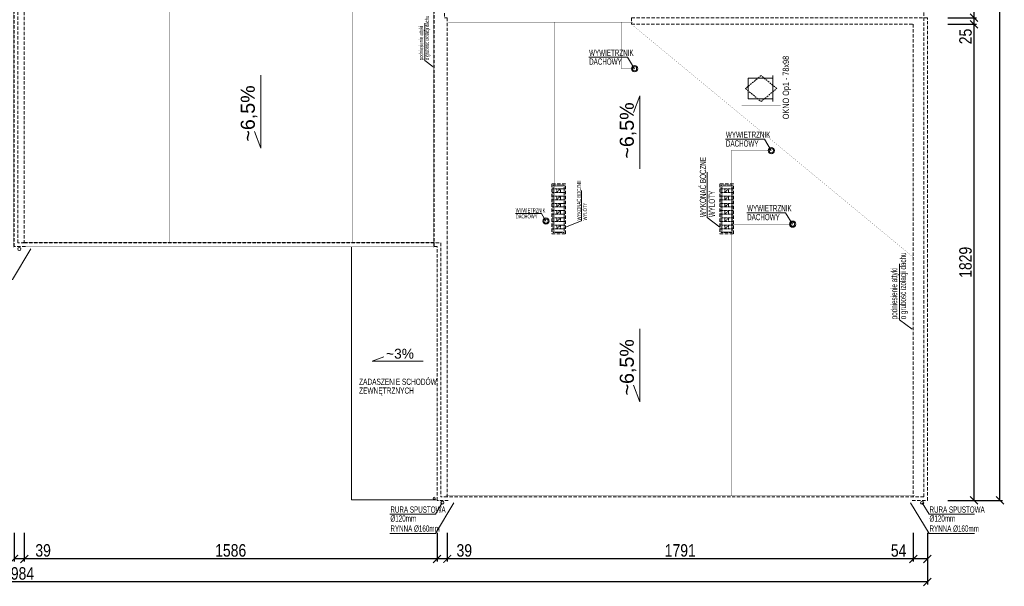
# Model space of a CAD drawing. Header units: millimetres. Extents: x 18880 to 99371, y -5529 to 27899.
# Tile 150 of 158: x 61355 to 65139, y 15132 to 17309. Entities that reach past the tile are written whole.
import ezdxf

# ---------------------------------------------------------------- set-up
doc = ezdxf.new("R2010")
doc.units = ezdxf.units.MM
doc.linetypes.add('DASHED', pattern=[19.05, 12.7, -6.35])
for name, color, linetype, lineweight in [('AA_HATCH', 252, 'Continuous', 0), ('AA_OPIS', 2, 'Continuous', 0), ('AA_WIDOK', 254, 'Continuous', 0), ('AP wymiary', 40, 'Continuous', 0)]:
    doc.layers.add(name, color=color, linetype=linetype, lineweight=lineweight)
doc.styles.add('ARIAL', font='arial.ttf')
doc.styles.add('DIM07', font='romans.shx', dxfattribs={"width": 0.7})
doc.styles.add('Dimensions', font='arial.ttf', dxfattribs={"width": 0.8})
doc.dimstyles.new('arch100', dxfattribs={"dimscale": 2, "dimtxt": 24, "dimasz": 15, "dimexe": 5, "dimexo": 20, "dimgap": 4, "dimtad": 1, "dimdec": 1, "dimrnd": 0.5, "dimdsep": 46, "dimtxsty": 'Dimensions', "dimblk": 'ARCHTICK', "dimcen": 2.5, "dimazin": 0, "dimtfac": 1, "dimtdec": 1, "dimtmove": 1, "dimatfit": 3, "dimldrblk": 'NONE', "dimfxl": 50, "dimfxlon": 1, "dimarcsym": 0})

# ---------------------------------------------------------------- blocks, each defined once
blk = doc.blocks.new('Op1')
at = {"layer": 'AA_OPIS', "linetype": 'DASHED', "ltscale": 0.5}
blk.add_lwpolyline([(65, 135), (15, 75), (65, 15), (115, 75), (65, 135)], dxfattribs=at)
at = {"layer": 'AA_WIDOK', "const_width": 0.3}
blk.add_lwpolyline([(0, 0), (130, 0), (130, 150), (0, 150)], close=True, dxfattribs=at)
blk.add_lwpolyline([(15, 15), (115, 15), (115, 135), (15, 135), (15, 15)], dxfattribs=at)
at = {"layer": 'AA_WIDOK'}
for points in [[(105, 125), (25, 125)], [(25, 125), (25, 30)], [(105, 30), (105, 125)], [(15, 30), (115, 30)]]:
    blk.add_lwpolyline(points, dxfattribs=at)
at = {"layer": 'AA_OPIS', "insert": (68.9, -8.3), "char_height": 24, "width": 450, "attachment_point": 2, "style": 'ARIAL'}
blk.add_mtext('{\\W0.8;OKNO Op1 - 78x98}', dxfattribs=at)
blk = doc.blocks.new('_ARCHTICK')
at = {"color": 0, "linetype": 'ByBlock', "ltscale": 0.1, "const_width": 0.15}
blk.add_lwpolyline([(-0.5, -0.5), (0.5, 0.5)], dxfattribs=at)
blk = doc.blocks.new('*D435')
at = {"layer": 'AP wymiary', "color": 0, "lineweight": -2, "transparency": 16777216}
for p, q in [((64789, 15337.4), (64789, 15227.4)), ((64843, 15337.4), (64843, 15227.4)), ((64843, 15237.4), (64789, 15237.4))]:
    blk.add_line(p, q, dxfattribs=at)
at = {"layer": 'Defpoints', "color": 0, "transparency": 16777216}
for p in [(64789, 15489.5), (64843, 15489.5), (64789, 15237.4)]:
    blk.add_point(p, dxfattribs=at)
at = {"layer": 'AP wymiary', "color": 0, "lineweight": -2, "transparency": 16777216, "xscale": 30, "yscale": 30, "zscale": 30, "rotation": 180}
blk.add_blockref('_ARCHTICK', (64789, 15237.4), dxfattribs=at)
at = {"layer": 'AP wymiary', "color": 0, "lineweight": -2, "transparency": 16777216, "xscale": 30, "yscale": 30, "zscale": 30}
blk.add_blockref('_ARCHTICK', (64843, 15237.4), dxfattribs=at)
at = {"layer": 'AP wymiary', "color": 0, "transparency": 16777216, "insert": (64732.7, 15269.8), "char_height": 48, "attachment_point": 5, "style": 'Dimensions'}
blk.add_mtext('54', dxfattribs=at)
blk = doc.blocks.new('_None')
blk = doc.blocks.new('*D436')
at = {"layer": 'AP wymiary', "color": 0, "lineweight": -2, "transparency": 16777216}
for p, q in [((62998, 15337.4), (62998, 15227.4)), ((64789, 15337.4), (64789, 15227.4)), ((64789, 15237.4), (62998, 15237.4))]:
    blk.add_line(p, q, dxfattribs=at)
at = {"layer": 'Defpoints', "color": 0, "transparency": 16777216}
for p in [(62998, 15476.5), (64789, 15489.5), (62998, 15237.4)]:
    blk.add_point(p, dxfattribs=at)
at = {"layer": 'AP wymiary', "color": 0, "lineweight": -2, "transparency": 16777216, "xscale": 30, "yscale": 30, "zscale": 30, "rotation": 180}
blk.add_blockref('_ARCHTICK', (62998, 15237.4), dxfattribs=at)
at = {"layer": 'AP wymiary', "color": 0, "lineweight": -2, "transparency": 16777216, "xscale": 30, "yscale": 30, "zscale": 30}
blk.add_blockref('_ARCHTICK', (64789, 15237.4), dxfattribs=at)
at = {"layer": 'AP wymiary', "color": 0, "transparency": 16777216, "insert": (63893.5, 15269.9), "char_height": 48, "attachment_point": 5, "style": 'Dimensions'}
blk.add_mtext('1791', dxfattribs=at)
blk = doc.blocks.new('*D437')
at = {"layer": 'AP wymiary', "color": 0, "lineweight": -2, "transparency": 16777216}
for p, q in [((62959, 15337.4), (62959, 15227.4)), ((62998, 15337.4), (62998, 15227.4)), ((62998, 15237.4), (62959, 15237.4)), ((63099.2, 15237.4), (62998, 15237.4))]:
    blk.add_line(p, q, dxfattribs=at)
at = {"layer": 'Defpoints', "color": 0, "transparency": 16777216}
for p in [(62959, 15477.7), (62998, 15476.5), (62959, 15237.4)]:
    blk.add_point(p, dxfattribs=at)
at = {"layer": 'AP wymiary', "color": 0, "lineweight": -2, "transparency": 16777216, "xscale": 30, "yscale": 30, "zscale": 30, "rotation": 180}
blk.add_blockref('_ARCHTICK', (62959, 15237.4), dxfattribs=at)
at = {"layer": 'AP wymiary', "color": 0, "lineweight": -2, "transparency": 16777216, "xscale": 30, "yscale": 30, "zscale": 30}
blk.add_blockref('_ARCHTICK', (62998, 15237.4), dxfattribs=at)
at = {"layer": 'AP wymiary', "color": 0, "transparency": 16777216, "insert": (63063.7, 15269.9), "char_height": 48, "attachment_point": 5, "style": 'Dimensions'}
blk.add_mtext('39', dxfattribs=at)
blk = doc.blocks.new('*D438')
at = {"layer": 'AP wymiary', "color": 0, "lineweight": -2, "transparency": 16777216}
for p, q in [((61373, 15337.4), (61373, 15227.4)), ((62959, 15337.4), (62959, 15227.4)), ((62959, 15237.4), (61373, 15237.4))]:
    blk.add_line(p, q, dxfattribs=at)
at = {"layer": 'Defpoints', "color": 0, "transparency": 16777216}
for p in [(61373, 16451.5), (62959, 15477.7), (61373, 15237.4)]:
    blk.add_point(p, dxfattribs=at)
at = {"layer": 'AP wymiary', "color": 0, "lineweight": -2, "transparency": 16777216, "xscale": 30, "yscale": 30, "zscale": 30, "rotation": 180}
blk.add_blockref('_ARCHTICK', (61373, 15237.4), dxfattribs=at)
at = {"layer": 'AP wymiary', "color": 0, "lineweight": -2, "transparency": 16777216, "xscale": 30, "yscale": 30, "zscale": 30}
blk.add_blockref('_ARCHTICK', (62959, 15237.4), dxfattribs=at)
at = {"layer": 'AP wymiary', "color": 0, "transparency": 16777216, "insert": (62166, 15269.9), "char_height": 48, "attachment_point": 5, "style": 'Dimensions'}
blk.add_mtext('1586', dxfattribs=at)
blk = doc.blocks.new('*D439')
at = {"layer": 'AP wymiary', "color": 0, "lineweight": -2, "transparency": 16777216}
for p, q in [((61334, 15337.4), (61334, 15227.4)), ((61373, 15337.4), (61373, 15227.4)), ((61373, 15237.4), (61334, 15237.4)), ((61480.8, 15237.4), (61373, 15237.4))]:
    blk.add_line(p, q, dxfattribs=at)
at = {"layer": 'Defpoints', "color": 0, "transparency": 16777216}
for p in [(61334, 16437.5), (61373, 16451.5), (61334, 15237.4)]:
    blk.add_point(p, dxfattribs=at)
at = {"layer": 'AP wymiary', "color": 0, "lineweight": -2, "transparency": 16777216, "xscale": 30, "yscale": 30, "zscale": 30, "rotation": 180}
blk.add_blockref('_ARCHTICK', (61334, 15237.4), dxfattribs=at)
at = {"layer": 'AP wymiary', "color": 0, "lineweight": -2, "transparency": 16777216, "xscale": 30, "yscale": 30, "zscale": 30}
blk.add_blockref('_ARCHTICK', (61373, 15237.4), dxfattribs=at)
at = {"layer": 'AP wymiary', "color": 0, "transparency": 16777216, "insert": (61445.3, 15269.9), "char_height": 48, "attachment_point": 5, "style": 'Dimensions'}
blk.add_mtext('39', dxfattribs=at)
blk = doc.blocks.new('*D444')
at = {"layer": 'AP wymiary', "color": 0, "lineweight": -2, "transparency": 16777216}
for p, q in [((57859, 15249), (57859, 15139)), ((64843, 15249), (64843, 15139)), ((64843, 15149), (57859, 15149))]:
    blk.add_line(p, q, dxfattribs=at)
at = {"layer": 'Defpoints', "color": 0, "transparency": 16777216}
for p in [(57859, 15293), (64843, 15293), (57859, 15149)]:
    blk.add_point(p, dxfattribs=at)
at = {"layer": 'AP wymiary', "color": 0, "lineweight": -2, "transparency": 16777216, "xscale": 30, "yscale": 30, "zscale": 30, "rotation": 180}
blk.add_blockref('_ARCHTICK', (57859, 15149), dxfattribs=at)
at = {"layer": 'AP wymiary', "color": 0, "lineweight": -2, "transparency": 16777216, "xscale": 30, "yscale": 30, "zscale": 30}
blk.add_blockref('_ARCHTICK', (64843, 15149), dxfattribs=at)
at = {"layer": 'AP wymiary', "color": 0, "transparency": 16777216, "insert": (61351, 15181.5), "char_height": 48, "attachment_point": 5, "style": 'Dimensions'}
blk.add_mtext('6984', dxfattribs=at)
blk = doc.blocks.new('*D445')
at = {"layer": 'AP wymiary', "color": 0, "lineweight": -2, "transparency": 16777216}
for p, q in [((64922.3, 17291.5), (65032.3, 17291.5)), ((65022.3, 15462.5), (65022.3, 17291.5)), ((64922.3, 15462.5), (65032.3, 15462.5))]:
    blk.add_line(p, q, dxfattribs=at)
at = {"layer": 'Defpoints', "color": 0, "transparency": 16777216}
for p in [(64789, 17291.5), (65022.3, 17291.5), (64843, 15462.5)]:
    blk.add_point(p, dxfattribs=at)
at = {"layer": 'AP wymiary', "color": 0, "lineweight": -2, "transparency": 16777216, "xscale": 30, "yscale": 30, "zscale": 30}
for p, rotation in [((65022.3, 17291.5), 90), ((65022.3, 15462.5), 270)]:
    blk.add_blockref('_ARCHTICK', p, dxfattribs=dict(at, rotation=rotation))
at = {"layer": 'AP wymiary', "color": 0, "transparency": 16777216, "insert": (64989.8, 16377), "char_height": 48, "attachment_point": 5, "rotation": 90, "style": 'Dimensions'}
blk.add_mtext('1829', dxfattribs=at)
blk = doc.blocks.new('*D446')
at = {"layer": 'AP wymiary', "color": 0, "lineweight": -2, "transparency": 16777216}
for p, q in [((64922.3, 17316.5), (65032.3, 17316.5)), ((64922.3, 17291.5), (65032.3, 17291.5)), ((65022.3, 17291.5), (65022.3, 17316.5))]:
    blk.add_line(p, q, dxfattribs=at)
at = {"layer": 'Defpoints', "color": 0, "transparency": 16777216}
for p in [(64789, 17291.5), (64802.5, 17316.5), (65022.3, 17316.5)]:
    blk.add_point(p, dxfattribs=at)
at = {"layer": 'AP wymiary', "color": 0, "lineweight": -2, "transparency": 16777216, "xscale": 30, "yscale": 30, "zscale": 30}
for p, rotation in [((65022.3, 17316.5), 90), ((65022.3, 17291.5), 270)]:
    blk.add_blockref('_ARCHTICK', p, dxfattribs=dict(at, rotation=rotation))
at = {"layer": 'AP wymiary', "color": 0, "transparency": 16777216, "insert": (64989.8, 17244.6), "char_height": 48, "attachment_point": 5, "rotation": 90, "style": 'Dimensions'}
blk.add_mtext('25', dxfattribs=at)
blk = doc.blocks.new('*D447')
at = {"layer": 'AP wymiary', "color": 0, "lineweight": -2, "transparency": 16777216}
for p, q in [((64922.3, 20021.5), (65032.3, 20021.5)), ((65022.3, 17316.5), (65022.3, 20021.5)), ((64922.3, 17316.5), (65032.3, 17316.5))]:
    blk.add_line(p, q, dxfattribs=at)
at = {"layer": 'Defpoints', "color": 0, "transparency": 16777216}
for p in [(64787, 20021.5), (65022.3, 20021.5), (64802.5, 17316.5)]:
    blk.add_point(p, dxfattribs=at)
at = {"layer": 'AP wymiary', "color": 0, "lineweight": -2, "transparency": 16777216, "xscale": 30, "yscale": 30, "zscale": 30}
for p, rotation in [((65022.3, 20021.5), 90), ((65022.3, 17316.5), 270)]:
    blk.add_blockref('_ARCHTICK', p, dxfattribs=dict(at, rotation=rotation))
at = {"layer": 'AP wymiary', "color": 0, "transparency": 16777216, "insert": (64989.8, 18669), "char_height": 48, "attachment_point": 5, "rotation": 90, "style": 'Dimensions'}
blk.add_mtext('2705', dxfattribs=at)
blk = doc.blocks.new('*D452')
at = {"layer": 'AP wymiary', "color": 0, "lineweight": -2, "transparency": 16777216}
for p, q in [((65022.1, 25084.5), (65132.1, 25084.5)), ((65122.1, 15462.5), (65122.1, 25084.5)), ((65022.1, 15462.5), (65132.1, 15462.5))]:
    blk.add_line(p, q, dxfattribs=at)
at = {"layer": 'Defpoints', "color": 0, "transparency": 16777216}
for p in [(64883, 25084.5), (65122.1, 25084.5), (64883, 15462.5)]:
    blk.add_point(p, dxfattribs=at)
at = {"layer": 'AP wymiary', "color": 0, "lineweight": -2, "transparency": 16777216, "xscale": 30, "yscale": 30, "zscale": 30}
for p, rotation in [((65122.1, 25084.5), 90), ((65122.1, 15462.5), 270)]:
    blk.add_blockref('_ARCHTICK', p, dxfattribs=dict(at, rotation=rotation))
at = {"layer": 'AP wymiary', "color": 0, "transparency": 16777216, "insert": (65089.6, 20273.5), "char_height": 48, "attachment_point": 5, "rotation": 90, "style": 'Dimensions'}
blk.add_mtext('9622', dxfattribs=at)
blk = doc.blocks.new('*D456')
at = {"layer": 'AP wymiary', "color": 0, "lineweight": -2, "transparency": 16777216}
for p, q in [((57697.6, 16437.5), (57587.6, 16437.5)), ((57597.6, 16437.5), (57597.6, 15462.5)), ((57697.6, 15462.5), (57587.6, 15462.5))]:
    blk.add_line(p, q, dxfattribs=at)
at = {"layer": 'Defpoints', "color": 0, "transparency": 16777216}
for p in [(61334, 16437.5), (57597.6, 15462.5), (62959, 15462.5)]:
    blk.add_point(p, dxfattribs=at)
at = {"layer": 'AP wymiary', "color": 0, "lineweight": -2, "transparency": 16777216, "xscale": 30, "yscale": 30, "zscale": 30}
for p, rotation in [((57597.6, 16437.5), 90), ((57597.6, 15462.5), 270)]:
    blk.add_blockref('_ARCHTICK', p, dxfattribs=dict(at, rotation=rotation))
at = {"layer": 'AP wymiary', "color": 0, "transparency": 16777216, "insert": (57565.1, 15950), "char_height": 48, "attachment_point": 5, "rotation": 90, "style": 'Dimensions'}
blk.add_mtext('975', dxfattribs=at)

msp = doc.modelspace()

# ---------------------------------------------------------------- linework, layer by layer
at = {"layer": 'AA_OPIS'}
for points in [[(62944.04516, 17128.16928), (62911.5822, 17152.32836), (62911.5822, 17295.58312)], [(63717.87983, 17120.76983), (63691.35032, 17164.94844), (63541.66548, 17164.94844)], [(62281.62569, 17096.3328), (62281.62569, 16815.46797), (62257.88188, 16879.61866)], [(63738.01333, 16735.85205), (63738.01333, 17016.71688), (63714.26952, 16952.56619)], [(64243.47908, 16806.12292), (64216.94957, 16850.30154), (64067.26473, 16850.30154)], [(64046.04516, 16512.51587), (63997.35072, 16548.75449), (63997.35072, 16723.21238)], [(63452.04516, 16512.51587), (63514.50812, 16536.67495), (63514.50812, 16652.98021)], [(63377.46126, 16535.35651), (63359.77492, 16564.80892), (63259.98503, 16564.80892)], [(64325.04516, 16523.51587), (64298.51565, 16567.69449), (64148.83081, 16567.69449)], [(61398.26851, 16428.51587), (61327.51565, 16310.69375), (61153.05776, 16310.69375)], [(64785.04516, 16120.33917), (64736.35072, 16156.57779), (64736.35072, 16371.45992)], [(63738.01333, 16121.3328), (63738.01333, 15840.46797), (63714.26952, 15904.61866)], [(62905.82389, 15997.52902), (62709.21851, 15997.52902), (62754.12399, 16014.14969)], [(62979.04516, 15453.51587), (62952.51565, 15409.33726), (62778.05776, 15409.33726)], [(63023.26851, 15453.51587), (62952.51565, 15335.69375), (62778.05776, 15335.69375)], [(64778.82182, 15453.51587), (64849.57467, 15335.69375), (65024.03257, 15335.69375)], [(64823.04516, 15453.51587), (64849.57467, 15409.33726), (65024.03257, 15409.33726)]]:
    msp.add_lwpolyline(points, dxfattribs=at)
at = {"layer": 'AA_WIDOK', "linetype": 'DASHED'}
for points in [[(64787.04516, 25045.51587), (64237.04516, 25045.51587), (64237.04516, 24657.51587), (64198.04516, 24657.51587), (64198.04516, 25070.51587), (64829.04516, 25070.51587), (64829.04516, 15476.51587), (62998.04516, 15476.51587)], [(62944.04516, 18305.51587), (62987.04516, 18305.51587), (62987.04516, 17316.51587), (62998.04516, 17316.51587), (62998.04516, 15476.51587), (62973.04516, 15476.51587)], [(63002.04516, 15462.51587), (62959.04516, 15462.51587), (62959.04516, 16437.51587), (62948.04516, 16437.51587), (62948.04516, 18291.51587), (62973.04516, 18291.51587)], [(61377.04516, 16437.51587), (61334.04516, 16437.51587), (61334.04516, 17402.51587), (61319.04516, 17402.51587)], [(64785.04516, 15462.51587), (64843.04516, 15462.51587), (64843.04516, 17316.51587), (63706.04516, 17316.51587), (63706.04516, 17291.51587), (64789.04516, 17291.51587)], [(64789.04516, 17291.51587), (64789.04516, 15476.51587)], [(63452.04516, 16486.51587), (63452.04516, 16678.51587), (63400.04516, 16678.51587), (63400.04516, 16486.51587), (63452.04516, 16486.51587)], [(64098.04516, 16486.51587), (64098.04516, 16678.51587), (64046.04516, 16678.51587), (64046.04516, 16486.51587), (64098.04516, 16486.51587)], [(61373.04516, 16451.51587), (62973.04516, 16451.51587), (62973.04516, 15476.51587)]]:
    msp.add_lwpolyline(points, dxfattribs=at)
at = {"layer": 'AA_WIDOK', "color": 4, "const_width": 0.5}
for points in [[(61319.04516, 19283.51587), (61366.04516, 19283.51587), (61366.04516, 18309.51587), (61377.04516, 18309.51587), (61377.04516, 16433.51587), (61330.04516, 16433.51587), (61330.04516, 17398.51587), (61319.04516, 17398.51587)], [(62944.04516, 16433.51587), (62944.04516, 18309.51587), (62991.04516, 18309.51587), (62991.04516, 17320.51587), (63002.04516, 17320.51587), (63002.04516, 15458.51587), (62955.04516, 15458.51587), (62955.04516, 16433.51587)]]:
    msp.add_lwpolyline(points, close=True, dxfattribs=at)
at = {"layer": 'AA_WIDOK', "linetype": 'DASHED'}
msp.add_lwpolyline([(61323.04516, 19265.51587), (61348.04516, 19265.51587), (61348.04516, 18291.51587), (61373.04516, 18291.51587), (61373.04516, 16451.51587), (61348.04516, 16451.51587), (61348.04516, 17416.51587), (61323.04516, 17416.51587)], close=True, dxfattribs=at)
at = {"layer": 'AA_WIDOK', "color": 10, "const_width": 1}
for points in [[(61932.04516, 17457.51587), (61932.04516, 16454.51587)], [(62634.04516, 17457.51587), (62634.04516, 16454.51587)], [(63712.04516, 17299.51587), (63002.04516, 17299.51587)], [(63409.04516, 16669.51587), (63409.04516, 17299.51587)], [(63717.87983, 17120.76983), (63667.87983, 17120.76983), (63667.87983, 17299.51587)], [(64243.47908, 16806.12292), (64089.04516, 16806.12292), (64089.04516, 16669.51587)], [(64325.04516, 16523.51587), (64089.04516, 16523.51587)], [(64089.04516, 16495.51587), (64089.04516, 15479.51587)], [(62954.04516, 16454.51587), (61367.04516, 16454.51587)], [(62992.04516, 15479.51587), (64795.04516, 15479.51587)]]:
    msp.add_lwpolyline(points, dxfattribs=at)
at = {"layer": 'AA_WIDOK', "color": 4}
for points, const_width in [([(64783.04516, 17320.51587), (63702.04516, 17320.51587), (63702.04516, 17287.51587), (64785.04516, 17287.51587), (64785.04516, 15458.51587), (64847.04516, 15458.51587), (64847.04516, 17320.51587)], 0.5), ([(61334.04516, 16420.51587), (62955.04516, 16420.51587)], 0.3), ([(61377.04516, 16436.51587), (62944.04516, 16436.51587)], 0.3), ([(62959.04516, 15445.51587), (62959.04516, 15458.51587)], 0.3), ([(62959.04516, 15445.51587), (64843.04516, 15445.51587)], 0.3), ([(63002.04516, 15461.51587), (64785.04516, 15461.51587)], 0.3), ([(64843.04516, 15445.51587), (64843.04516, 15458.51587)], 0.3)]:
    msp.add_lwpolyline(points, dxfattribs=dict(at, const_width=const_width))
at = {"layer": 'AA_WIDOK'}
for points, const_width in [([(63710.88539, 17287.51587), (64789.04516, 16396.51587)], 0.5), ([(61377.04516, 16437.51587), (62944.04516, 16437.51587)], 0.3), ([(62642.04516, 15476.51587), (62642.04516, 16435.51587)], 0.3), ([(62998.04516, 16396.51587), (64789.04516, 16396.51587)], 0.5), ([(62642.04516, 15476.51587), (62955.04516, 15476.51587)], 0.3), ([(63002.04516, 15462.51587), (64785.04516, 15462.51587)], 0.3)]:
    msp.add_lwpolyline(points, dxfattribs=dict(at, const_width=const_width))
at = {"layer": 'AA_WIDOK', "linetype": 'Continuous', "const_width": 0.3}
for points in [[(63458.04516, 16480.51587), (63458.04516, 16684.51587), (63394.04516, 16684.51587), (63394.04516, 16480.51587)], [(64104.04516, 16480.51587), (64104.04516, 16684.51587), (64040.04516, 16684.51587), (64040.04516, 16480.51587)]]:
    msp.add_lwpolyline(points, close=True, dxfattribs=at)
at = {"layer": 'AA_WIDOK', "linetype": 'DASHED', "ltscale": 0.25}
for points in [[(63419.04516, 16659.51587), (63400.04516, 16659.51587)], [(63433.04516, 16659.51587), (63419.04516, 16645.51587)], [(63433.04516, 16659.51587), (63452.04516, 16659.51587)], [(64065.04516, 16659.51587), (64046.04516, 16659.51587)], [(64079.04516, 16659.51587), (64065.04516, 16645.51587)], [(64079.04516, 16659.51587), (64098.04516, 16659.51587)], [(63419.04516, 16645.51587), (63400.04516, 16645.51587)], [(63419.04516, 16631.51587), (63400.04516, 16631.51587)], [(63419.04516, 16617.51587), (63400.04516, 16617.51587)], [(63433.04516, 16631.51587), (63419.04516, 16617.51587)], [(63433.04516, 16645.51587), (63452.04516, 16645.51587)], [(63433.04516, 16631.51587), (63452.04516, 16631.51587)], [(63433.04516, 16617.51587), (63452.04516, 16617.51587)], [(64065.04516, 16645.51587), (64046.04516, 16645.51587)], [(64065.04516, 16631.51587), (64046.04516, 16631.51587)], [(64065.04516, 16617.51587), (64046.04516, 16617.51587)], [(64079.04516, 16631.51587), (64065.04516, 16617.51587)], [(64079.04516, 16645.51587), (64098.04516, 16645.51587)], [(64079.04516, 16631.51587), (64098.04516, 16631.51587)], [(64079.04516, 16617.51587), (64098.04516, 16617.51587)], [(63419.04516, 16603.51587), (63400.04516, 16603.51587)], [(63419.04516, 16589.51587), (63400.04516, 16589.51587)], [(63419.04516, 16575.51587), (63400.04516, 16575.51587)], [(63433.04516, 16603.51587), (63419.04516, 16589.51587)], [(63433.04516, 16575.51587), (63419.04516, 16561.51587)], [(63433.04516, 16603.51587), (63452.04516, 16603.51587)], [(63433.04516, 16589.51587), (63452.04516, 16589.51587)], [(63433.04516, 16575.51587), (63452.04516, 16575.51587)], [(64065.04516, 16603.51587), (64046.04516, 16603.51587)], [(64065.04516, 16589.51587), (64046.04516, 16589.51587)], [(64065.04516, 16575.51587), (64046.04516, 16575.51587)], [(64079.04516, 16603.51587), (64065.04516, 16589.51587)], [(64079.04516, 16575.51587), (64065.04516, 16561.51587)], [(64079.04516, 16603.51587), (64098.04516, 16603.51587)], [(64079.04516, 16589.51587), (64098.04516, 16589.51587)], [(64079.04516, 16575.51587), (64098.04516, 16575.51587)], [(63419.04516, 16561.51587), (63400.04516, 16561.51587)], [(63419.04516, 16547.51587), (63400.04516, 16547.51587)], [(63433.04516, 16547.51587), (63419.04516, 16533.51587)], [(63433.04516, 16561.51587), (63452.04516, 16561.51587)], [(63433.04516, 16547.51587), (63452.04516, 16547.51587)], [(64065.04516, 16561.51587), (64046.04516, 16561.51587)], [(64065.04516, 16547.51587), (64046.04516, 16547.51587)], [(64079.04516, 16547.51587), (64065.04516, 16533.51587)], [(64079.04516, 16561.51587), (64098.04516, 16561.51587)], [(64079.04516, 16547.51587), (64098.04516, 16547.51587)], [(63419.04516, 16533.51587), (63400.04516, 16533.51587)], [(63419.04516, 16519.51587), (63400.04516, 16519.51587)], [(63419.04516, 16505.51587), (63400.04516, 16505.51587)], [(63433.04516, 16519.51587), (63419.04516, 16505.51587)], [(63433.04516, 16533.51587), (63452.04516, 16533.51587)], [(63433.04516, 16519.51587), (63452.04516, 16519.51587)], [(63433.04516, 16505.51587), (63452.04516, 16505.51587)], [(64065.04516, 16533.51587), (64046.04516, 16533.51587)], [(64065.04516, 16519.51587), (64046.04516, 16519.51587)], [(64065.04516, 16505.51587), (64046.04516, 16505.51587)], [(64079.04516, 16519.51587), (64065.04516, 16505.51587)], [(64079.04516, 16533.51587), (64098.04516, 16533.51587)], [(64079.04516, 16519.51587), (64098.04516, 16519.51587)], [(64079.04516, 16505.51587), (64098.04516, 16505.51587)]]:
    msp.add_lwpolyline(points, dxfattribs=at)
for points in [[(63447.04516, 16491.51587), (63447.04516, 16673.51587), (63405.04516, 16673.51587), (63405.04516, 16491.51587)], [(63419.04516, 16659.51587), (63433.04516, 16659.51587), (63433.04516, 16645.51587), (63419.04516, 16645.51587)], [(64093.04516, 16491.51587), (64093.04516, 16673.51587), (64051.04516, 16673.51587), (64051.04516, 16491.51587)], [(64065.04516, 16659.51587), (64079.04516, 16659.51587), (64079.04516, 16645.51587), (64065.04516, 16645.51587)], [(63419.04516, 16631.51587), (63433.04516, 16631.51587), (63433.04516, 16617.51587), (63419.04516, 16617.51587)], [(64065.04516, 16631.51587), (64079.04516, 16631.51587), (64079.04516, 16617.51587), (64065.04516, 16617.51587)], [(63419.04516, 16603.51587), (63433.04516, 16603.51587), (63433.04516, 16589.51587), (63419.04516, 16589.51587)], [(63419.04516, 16575.51587), (63433.04516, 16575.51587), (63433.04516, 16561.51587), (63419.04516, 16561.51587)], [(64065.04516, 16603.51587), (64079.04516, 16603.51587), (64079.04516, 16589.51587), (64065.04516, 16589.51587)], [(64065.04516, 16575.51587), (64079.04516, 16575.51587), (64079.04516, 16561.51587), (64065.04516, 16561.51587)], [(63419.04516, 16547.51587), (63433.04516, 16547.51587), (63433.04516, 16533.51587), (63419.04516, 16533.51587)], [(64065.04516, 16547.51587), (64079.04516, 16547.51587), (64079.04516, 16533.51587), (64065.04516, 16533.51587)], [(63419.04516, 16519.51587), (63433.04516, 16519.51587), (63433.04516, 16505.51587), (63419.04516, 16505.51587)], [(64065.04516, 16519.51587), (64079.04516, 16519.51587), (64079.04516, 16505.51587), (64065.04516, 16505.51587)]]:
    msp.add_lwpolyline(points, close=True, dxfattribs=at)
at = {"layer": 'AA_WIDOK', "color": 10, "const_width": 1}
for points in [[(63443.04516, 16495.51587), (63443.04516, 16669.51587), (63409.04516, 16669.51587), (63409.04516, 16495.51587)], [(64089.04516, 16495.51587), (64089.04516, 16669.51587), (64055.04516, 16669.51587), (64055.04516, 16495.51587)]]:
    msp.add_lwpolyline(points, close=True, dxfattribs=at)
at = {"layer": 'AA_WIDOK', "color": 4, "linetype": 'Continuous'}
for points in [[(62630.04516, 15464.51587), (62630.04516, 16435.51587)], [(62630.04516, 15464.51587), (62955.04516, 15464.51587)]]:
    msp.add_lwpolyline(points, dxfattribs=at)
at = {"layer": 'AA_WIDOK'}
for centre, radius in [((63717.87983, 17120.76983), 12), ((63717.87983, 17120.76983), 8), ((64243.47908, 16806.12292), 12), ((64243.47908, 16806.12292), 8), ((63377.46126, 16535.35651), 12), ((63377.46126, 16535.35651), 8), ((64325.04516, 16523.51587), 12), ((64325.04516, 16523.51587), 8)]:
    msp.add_circle(centre, radius, dxfattribs=at)
at = {"layer": 'AA_WIDOK', "color": 4, "linetype": 'Continuous'}
for centre, radius in [((61354.04516, 16428.51587), 6), ((62947.96775, 15470.51587), 4), ((62979.04516, 15453.51587), 6), ((64823.04516, 15453.51587), 6)]:
    msp.add_circle(centre, radius, dxfattribs=at)

# ---------------------------------------------------------------- block references
at = {"layer": 'AA_HATCH', "rotation": 90}
msp.add_blockref('Op1', (64279.04516, 16979.51587), dxfattribs=at)

# ---------------------------------------------------------------- texts
at = {"layer": 'AA_OPIS', "rotation": 90}
for s, insert, char_height, width, attachment_point, line_spacing_factor, style in [('{\\fArial Narrow|b0|i0|c238|p34;podniesienie attyki\\Po grubość izolacji dachu}', (62933.04503, 17153.49162), 16, 151.2593731, 7, 0.85, 'DIM07'), ('~6,5%', (62268.76498, 17056.71088), 54, 356.3568019, 9, 0.857143, 'ARIAL'), ('~6,5%', (63725.15262, 16775.47397), 54, 356.3568019, 7, 0.857143, 'ARIAL'), ('{\\fArial Narrow|b0|i0|c238|p34;WYKONAĆ BOCZNE WYLOTY}', (64027.17905, 16550.49938, 0), 24, 226.8890596, 7, 0.85, 'DIM07'), ('{\\fArial Narrow|b0|i0|c238|p34;WYKONAĆ BOCZNE WYLOTY}', (63535.45738, 16537.83821), 16, 151.2593731, 7, 0.85, 'DIM07'), ('{\\fArial Narrow|b0|i0|c238|p34;podniesienie attyki\\Po grubość izolacji dachu}', (64768.54496, 16158.32268, 0), 24, 226.8890596, 7, 0.85, 'DIM07'), ('~6,5%', (63725.15262, 16081.71088), 54, 356.3568019, 9, 0.857143, 'ARIAL')]:
    msp.add_mtext(s, dxfattribs=dict(at, insert=insert, char_height=char_height, width=width, attachment_point=attachment_point, line_spacing_factor=line_spacing_factor, style=style))
at = {"layer": 'AA_OPIS', "attachment_point": 7}
for s, insert, char_height, width, line_spacing_factor, style in [('{\\fArial Narrow|b0|i0|c238|p34;WYWIETRZNIK\\PDACHOWY}', (63543.41037, 17135.76862, 0), 24, 226.8890596, 0.85, 'DIM07'), ('{\\fArial Narrow|b0|i0|c238|p34;WYWIETRZNIK\\PDACHOWY}', (64069.00962, 16821.12171, 0), 24, 226.8890596, 0.85, 'DIM07'), ('{\\fArial Narrow|b0|i0|c238|p34;WYWIETRZNIK\\PDACHOWY}', (63261.14829, 16545.3557), 16, 151.2593731, 0.85, 'DIM07'), ('{\\fArial Narrow|b0|i0|c238|p34;WYWIETRZNIK\\PDACHOWY}', (64150.5757, 16538.51466, 0), 24, 226.8890596, 0.85, 'DIM07'), ('~3%', (62763.1211, 16006.53152), 37.8, 249.4497613, 0.857143, 'ARIAL'), ('{\\W0.6;ZADASZENIE SCHODÓW\\PZEWNĘTRZNYCH}', (62659.37868, 15864.83742), 24, 563.0249032, 0.85, 'ARIAL'), ('{\\fArial Narrow|b0|i0|c238|p34;RURA SPUSTOWA\\fArial Narrow|b0|i0|c0|p34; \\fArial Narrow|b0|i0|c238|p34;%%C120mm}', (62779.80265, 15380.15743, 0), 24, 226.8890596, 0.85, 'DIM07'), ('{\\fArial Narrow|b0|i0|c238|p34;RURA SPUSTOWA\\fArial Narrow|b0|i0|c0|p34; \\fArial Narrow|b0|i0|c238|p34;%%C120mm}', (64851.31956, 15380.15743, 0), 24, 226.8890596, 0.85, 'DIM07'), ('{\\fArial Narrow|b0|i0|c238|p34;RYNNA\\fArial Narrow|b0|i0|c0|p34; \\fArial Narrow|b0|i0|c238|p34;%%C160mm}', (62779.80265, 15341.19092, 0), 24, 226.8890596, 0.85, 'DIM07'), ('{\\fArial Narrow|b0|i0|c238|p34;RYNNA\\fArial Narrow|b0|i0|c0|p34; \\fArial Narrow|b0|i0|c238|p34;%%C160mm}', (64851.31956, 15341.19092, 0), 24, 226.8890596, 0.85, 'DIM07')]:
    msp.add_mtext(s, dxfattribs=dict(at, insert=insert, char_height=char_height, width=width, line_spacing_factor=line_spacing_factor, style=style))

# ---------------------------------------------------------------- dimensions: what is measured, and where the dimension line sits
at = {"layer": 'AP wymiary'}
for base, p1, p2, picture, middle in [((65122.13958, 25084.51587), (64883.04516, 15462.51587), (64883.04516, 25084.51587), '*D452', (65089.63208, 20273.51587)), ((65022.25838, 20021.51587), (64802.47976, 17316.51587), (64787.04516, 20021.51587), '*D447', (64989.75087, 18669.01587)), ((65022.25838, 17291.51587), (64843.04516, 15462.51587), (64789.04516, 17291.51587), '*D445', (64989.75087, 16377.01587)), ((57597.61618, 15462.51587), (61334.04516, 16437.51587), (62959.04516, 15462.51587), '*D456', (57565.10867, 15950.01587))]:
    dim = msp.add_linear_dim(base=base, p1=p1, p2=p2, angle=90, dimstyle='arch100', dxfattribs=at)
    dim.commit()
    dim.dimension.update_dxf_attribs({"geometry": picture, "text_midpoint": middle})
dim = msp.add_linear_dim(base=(65022.25838, 17316.51587), p1=(64789.04516, 17291.51587), p2=(64802.47976, 17316.51587), angle=90, dimstyle='arch100', dxfattribs=at)
dim.commit()
dim.dimension.update_dxf_attribs({"geometry": '*D446', "text_midpoint": (65022.25838, 17244.63387), "dimtype": 160})
for base, p1, p2, picture, middle in [((61334.04516, 15237.38677), (61373.04516, 16451.51587), (61334.04516, 16437.51587), '*D439', (61445.27586, 15244.88677)), ((62959.04516, 15237.38677), (62998.04516, 15476.51587), (62959.04516, 15477.67091), '*D437', (63063.68148, 15237.38677)), ((64789.04516, 15237.38677), (64843.04516, 15489.53929), (64789.04516, 15489.53929), '*D435', (64732.72368, 15237.38677))]:
    dim = msp.add_linear_dim(base=base, p1=p1, p2=p2, dimstyle='arch100', dxfattribs=at)
    dim.commit()
    dim.dimension.update_dxf_attribs({"geometry": picture, "text_midpoint": middle, "dimtype": 160})
for base, p1, p2, picture, middle in [((61373.04516, 15237.38677), (62959.04516, 15477.67091), (61373.04516, 16451.51587), '*D438', (62166.04516, 15269.89427)), ((62998.04516, 15237.38677), (64789.04516, 15489.53929), (62998.04516, 15476.51587), '*D436', (63893.54516, 15269.89427)), ((57859.04516, 15148.95297), (64843.04516, 15292.97973), (57859.04516, 15292.97973), '*D444', (61351.04516, 15181.46047))]:
    dim = msp.add_linear_dim(base=base, p1=p1, p2=p2, dimstyle='arch100', dxfattribs=at)
    dim.commit()
    dim.dimension.update_dxf_attribs({"geometry": picture, "text_midpoint": middle})

doc.saveas('drawing.dxf')
